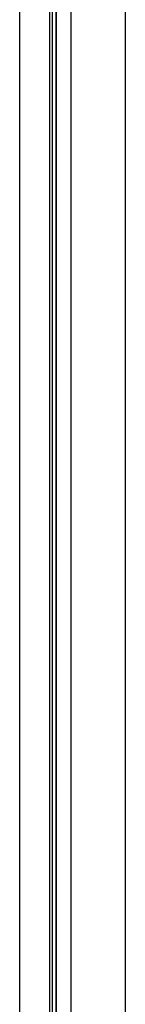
# Model space of a CAD drawing. Header units: inches. Extents: x 170 to 288, y 234 to 248.
# Tile 30 of 256: x 177.6035 to 177.6473, y 242.2255 to 242.6321. Entities that reach past the tile are written whole.
import ezdxf

# ---------------------------------------------------------------- set-up
doc = ezdxf.new("R2010")
doc.units = ezdxf.units.IN
doc.header["$LTSCALE"] = 0.25
doc.header["$MEASUREMENT"] = 0
doc.layers.add('SLIM E GUIDE MOTOR LH', color=7, linetype='Continuous')

msp = doc.modelspace()

# ---------------------------------------------------------------- linework, layer by layer
at = {"layer": 'SLIM E GUIDE MOTOR LH'}
for p, q in [((177.64727, 240.41151), (177.64727, 244.18872)), ((177.60348, 244.18111), (177.60348, 240.14778)), ((177.61578, 244.18111), (177.61578, 240.13944)), ((177.61594, 241.85683), (177.61594, 244.18111)), ((177.61705, 241.85683), (177.61705, 244.18111)), ((177.61863, 241.85683), (177.61863, 244.18111)), ((177.61868, 241.85683), (177.61868, 244.18111)), ((177.62482, 241.85609), (177.62482, 244.18111))]:
    msp.add_line(p, q, dxfattribs=at)

doc.saveas('drawing.dxf')
